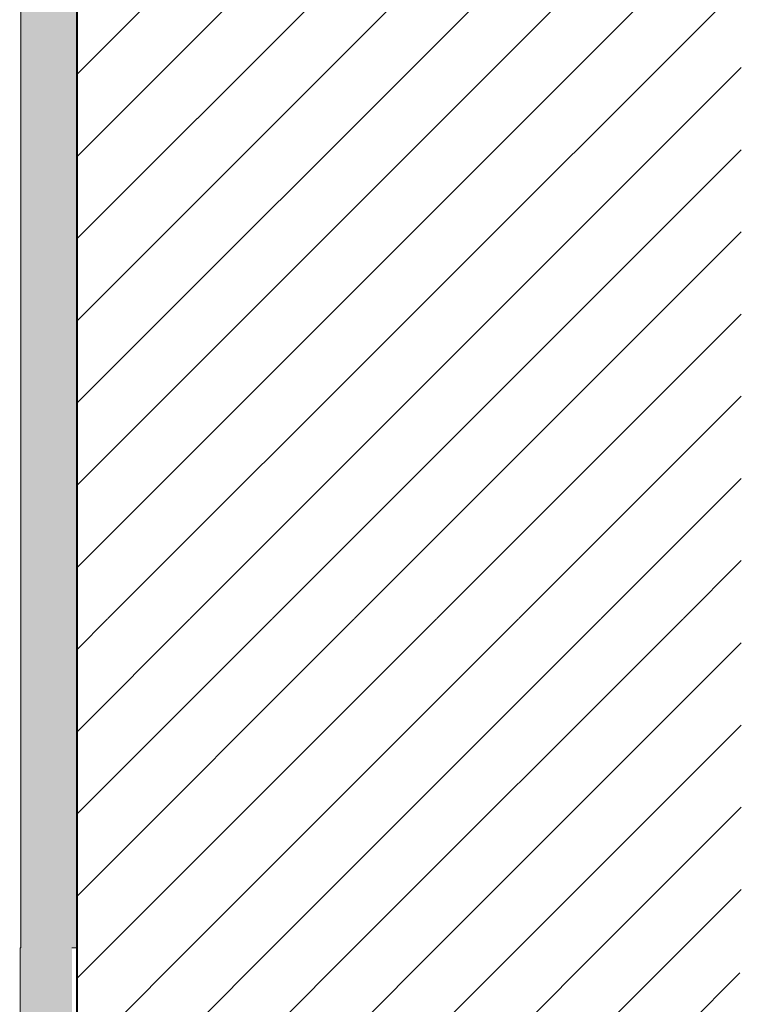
# Model space of a CAD drawing. Header units: millimetres. Extents: x 16408 to 141596, y -21057 to 26364.
# Tile 42 of 115: x 26220 to 28455, y 3662 to 6712. Entities that reach past the tile are written whole.
import ezdxf

# ---------------------------------------------------------------- set-up
doc = ezdxf.new("R2010")
doc.units = ezdxf.units.MM
doc.header["$MEASUREMENT"] = 0
doc.linetypes.add('Wipeout_Contour', pattern=[1000, 0, -1000])
doc.layers.add('0_Nr_pióra__102', color=7, linetype='Continuous', lineweight=5, true_color=0xcccccc)
doc.layers.add('inw_schody zewnętrzne', color=7, linetype='Continuous')
for name, color, linetype, lineweight in [('inw_schody zewnętrzne_Nr_pióra__1', 7, 'Continuous', 13), ('inw_schody zewnętrzne_Nr_pióra__27', 7, 'Continuous', 40), ('inw_schody zewnętrzne_Nr_pióra__87', 7, 'Continuous', 13)]:
    doc.layers.add(name, color=color, linetype=linetype, lineweight=lineweight)
pattern_1 = [(45, (0, 0), (-127.2792, 127.2792), [])]

msp = doc.modelspace()

# ---------------------------------------------------------------- hatches: boundary and pattern name
at = {"layer": '0_Nr_pióra__102', "linetype": 'Continuous', "lineweight": 5, "true_color": 0xcccccc}
h = msp.add_hatch(dxfattribs=at)
h.set_pattern_fill('Cegła___wiązanie_pospoli_05', color=254, style=0, pattern_type=2)
h.set_pattern_definition([(0, (26308.72, 8906.43), (0, 67), []), (90, (26308.72, 8906.43), (-201, 0), [67, -67]), (90, (26409.22, 8973.43), (-201, 0), [67, -201, 67, -67]), (90, (26358.97, 9107.43), (-100.5, 0), [67, -335])])
h.paths.add_polyline_path([(26220.5, 15466.4), (26397, 15466.4), (26397.5, -253.6), (26332.3, -253.6), (26331.6, 2146.4), (26221.8, 2146.4)])

# ---------------------------------------------------------------- linework, layer by layer
at = {"layer": 'inw_schody zewnętrzne_Nr_pióra__87', "color": 7, "linetype": 'Continuous', "lineweight": 13}
for p, q in [((26223.5, 4856.4), (26223.5, 7736.4)), ((26223.5, 3836.4), (26223.5, 4856.4)), ((26221.8, 3836.4), (26223.5, 3836.4)), ((26221.8, 2146.4), (26221.8, 3836.4))]:
    msp.add_line(p, q, dxfattribs=at)

# ---------------------------------------------------------------- wipeouts: each hides what was drawn before it
at = {"color": 254, "linetype": 'Wipeout_Contour', "lineweight": 0, "ltscale": 116747.109463}
msp.add_wipeout([(28455.2, 7716.4), (28455.2, 4856.4), (28479.8, 4856.4), (28479.8, 7716.4)], dxfattribs=at).dxf.layer = 'inw_schody zewnętrzne'

# ---------------------------------------------------------------- next in the draw order: wipeouts: each hides what was drawn before it
at = {"color": 254, "linetype": 'Wipeout_Contour', "lineweight": 0, "ltscale": 106114.659306}
msp.add_wipeout([(26382.1, 136.4), (26397.5, 136.4), (26397.5, 3836.4), (26382.1, 3836.4)], dxfattribs=at).dxf.layer = 'inw_schody zewnętrzne'

# ---------------------------------------------------------------- next in the draw order: wipeouts: each hides what was drawn before it
at = {"color": 254, "linetype": 'Wipeout_Contour', "lineweight": 0, "ltscale": 333546.078981}
msp.add_wipeout([(28455.2, 3836.4), (28455.2, 4856.4), (28230.5, 4856.4), (27823.8, 4856.4), (27279.6, 4856.4), (26505.9, 4856.4), (26397, 4856.4), (26397, 3836.4), (26505.9, 3836.4), (27279.6, 3836.4), (27823.8, 3836.4), (28230.5, 3836.4)], dxfattribs=at).dxf.layer = 'inw_schody zewnętrzne'

# ---------------------------------------------------------------- next in the draw order: hatches: boundary and pattern name
at = {"layer": 'inw_schody zewnętrzne_Nr_pióra__1', "linetype": 'Continuous', "lineweight": 13}
h = msp.add_hatch(dxfattribs=at)
h.set_pattern_fill('Bloczki_ceramiczne_0001', style=0, pattern_type=2)
h.set_pattern_definition(pattern_1)
h.paths.add_polyline_path([(28455.2, 3836.4), (28455.2, 4856.4), (28230.5, 4856.4), (27823.8, 4856.4), (27279.6, 4856.4), (26505.9, 4856.4), (26397, 4856.4), (26397, 3836.4), (26505.9, 3836.4), (27279.6, 3836.4), (27823.8, 3836.4), (28230.5, 3836.4)])

# ---------------------------------------------------------------- next in the draw order: wipeouts: each hides what was drawn before it
at = {"color": 254, "linetype": 'Wipeout_Contour', "lineweight": 0, "ltscale": 338365.491849}
msp.add_wipeout([(26397, 7736.4), (26397, 4856.4), (26505.9, 4856.4), (27279.6, 4856.4), (27823.8, 4856.4), (28230.5, 4856.4), (28455.2, 4856.4), (28455.2, 7736.4), (28230.5, 7736.4), (27823.8, 7736.4), (27279.6, 7736.4), (26505.9, 7736.4)], dxfattribs=at).dxf.layer = 'inw_schody zewnętrzne'
at = {"color": 254, "linetype": 'Wipeout_Contour', "lineweight": 0, "ltscale": 276737.492974}
msp.add_wipeout([(26397.5, -3.6), (27074.7, -3.6), (27670.7, -3.6), (28110, -3.6), (28450.8, -3.6), (28450.8, 3836.4), (28110, 3836.4), (27670.7, 3836.4), (27074.7, 3836.4), (26397.5, 3836.4)], dxfattribs=at).dxf.layer = 'inw_schody zewnętrzne'

# ---------------------------------------------------------------- next in the draw order: hatches: boundary and pattern name
at = {"layer": 'inw_schody zewnętrzne_Nr_pióra__1', "linetype": 'Continuous', "lineweight": 13}
h = msp.add_hatch(dxfattribs=at)
h.set_pattern_fill('Bloczki_ceramiczne_0001', style=0, pattern_type=2)
h.set_pattern_definition(pattern_1)
h.paths.add_polyline_path([(26397, 7736.4), (26397, 4856.4), (26505.9, 4856.4), (27279.6, 4856.4), (27823.8, 4856.4), (28230.5, 4856.4), (28455.2, 4856.4), (28455.2, 7736.4), (28230.5, 7736.4), (27823.8, 7736.4), (27279.6, 7736.4), (26505.9, 7736.4)])
h = msp.add_hatch(dxfattribs=at)
h.set_pattern_fill('Bloczki_ceramiczne_0001', style=0, pattern_type=2)
h.set_pattern_definition(pattern_1)
h.paths.add_polyline_path([(26397.5, -3.6), (27074.7, -3.6), (27670.7, -3.6), (28110, -3.6), (28450.8, -3.6), (28450.8, 3836.4), (28110, 3836.4), (27670.7, 3836.4), (27074.7, 3836.4), (26397.5, 3836.4)])

# ---------------------------------------------------------------- next in the draw order: linework, layer by layer
at = {"layer": 'inw_schody zewnętrzne_Nr_pióra__27', "color": 7, "linetype": 'Continuous', "lineweight": 40}
for p, q in [((26397, 7736.4), (26397, 4856.4)), ((26397, 4856.4), (26397, 3836.4)), ((26397.5, 3836.4), (26397, 3836.4)), ((26397.5, 3836.4), (26397.5, -253.6))]:
    msp.add_line(p, q, dxfattribs=at)
at = {"layer": 'inw_schody zewnętrzne_Nr_pióra__87', "color": 7, "linetype": 'Continuous', "lineweight": 13}
for p, q in [((26382.1, 3836.4), (26394.3, 3836.4)), ((26394.3, 3836.4), (26397, 3836.4))]:
    msp.add_line(p, q, dxfattribs=at)

doc.saveas('drawing.dxf')
